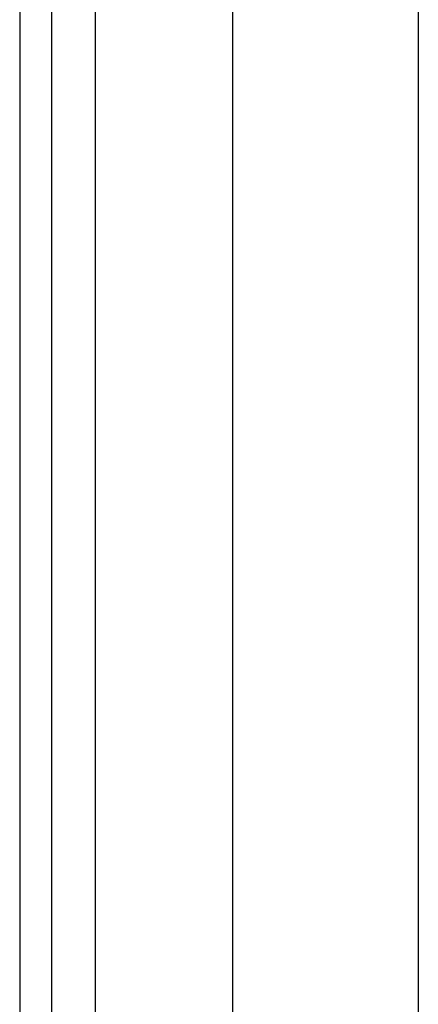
# Model space of a CAD drawing. Header units: inches. Extents: x 10 to 196, y 10 to 109.
# Tile 160 of 239: x 10.346 to 11.191, y 70.039 to 72.129. Entities that reach past the tile are written whole.
import ezdxf

# ---------------------------------------------------------------- set-up
doc = ezdxf.new("R2010")
doc.units = ezdxf.units.IN
doc.header["$MEASUREMENT"] = 0
doc.layers.add('Visible Edges(ANSI)', color=7, linetype='Continuous', lineweight=25)
doc.layers.add('Visible Tangent Edges(ANSI)', color=7, linetype='Continuous', lineweight=25)

msp = doc.modelspace()

# ---------------------------------------------------------------- linework, layer by layer
at = {"layer": 'Visible Edges(ANSI)'}
for p, q in [((10.3457, 77.085), (10.3457, 17.604)), ((10.4137, 17.604), (10.4137, 77.085)), ((10.7977, 47.7279), (10.7977, 72.6131)), ((11.1914, 72.6122), (11.1914, 47.7289))]:
    msp.add_line(p, q, dxfattribs=at)
at = {"layer": 'Visible Tangent Edges(ANSI)'}
msp.add_line((10.5067, 17.604), (10.5067, 77.085), dxfattribs=at)

doc.saveas('drawing.dxf')
